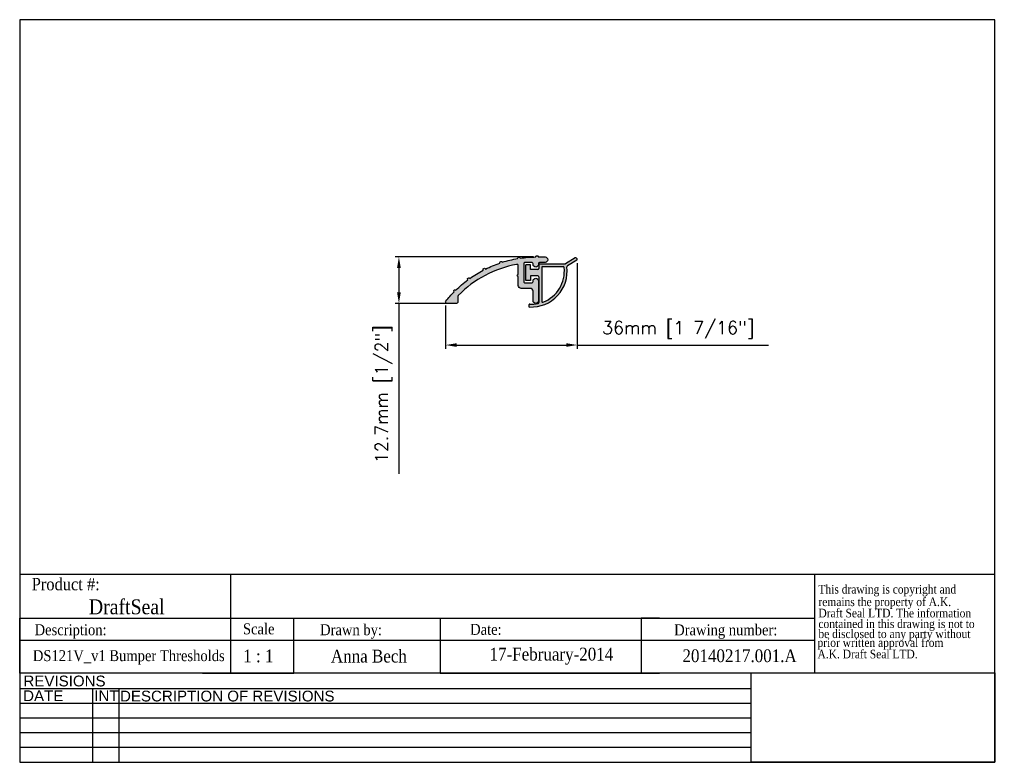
# Model space of a CAD drawing. Header units: millimetres. Extents: x 2362 to 2631, y 15 to 219.
import ezdxf
from ezdxf.enums import TextEntityAlignment as Align

# ---------------------------------------------------------------- set-up
doc = ezdxf.new("R2010")
doc.units = ezdxf.units.MM
doc.header["$MEASUREMENT"] = 0
doc.layers.add('AM_5', color=3, linetype='Continuous', lineweight=25)
doc.layers.add('BORDER', color=7, linetype='Continuous', lineweight=25)
doc.layers.add('DRAWING', color=7, linetype='Continuous')
doc.layers.add('FRAME', color=7, linetype='Continuous')
doc.styles.add('DS GROUP', font='arial.ttf')
doc.styles.get("Standard").update_dxf_attribs({"font": 'ROMANS.SHX'})
doc.styles.add('TAG', font='GARA.TTF')
doc.dimstyles.new('AM_ISO$0', dxfattribs={"dimtxt": 1.5, "dimasz": 1.5, "dimexe": 1, "dimexo": 1, "dimgap": 1.5, "dimtad": 1, "dimdec": 0, "dimdsep": 46, "dimtxsty": 'Standard', "dimcen": 0, "dimclrd": 256, "dimclre": 256, "dimclrt": 2, "dimadec": 0, "dimazin": 2, "dimtp": 0.1, "dimtm": 0.1, "dimtfac": 0.71, "dimtdec": 0, "dimtmove": 0, "dimatfit": 3, "dimfxl": 1, "dimlwd": -1, "dimlwe": -1, "dimarcsym": 1})
picture_1 = doc.add_image_def('image1.bmp', size_in_pixel=(901, 331))

# ---------------------------------------------------------------- blocks, each defined once
blk = doc.blocks.new('A$C08671A0E')
at = {"layer": 'FRAME', "style": 'TAG'}
for s, p in [('This drawing is copyright and', (14.8, -52.3)), ('remains the property of A.K.', (14.8, -101.5)), ('Draft Seal LTD. The information', (14.8, -145.7)), ('contained in this drawing is not to  ', (14.8, -187.4)), ('be disclosed to any party without ', (14.8, -226.7)), (' prior written approval from', (0, -261.2)), (' A.K. Draft Seal LTD.', (0, -306.1))]:
    blk.add_text(s, height=33.819, dxfattribs=at).set_placement(p)
blk = doc.blocks.new('*D466')
at = {"layer": 'AM_5', "linetype": 'ByBlock', "transparency": 16777216}
for p, q in [((2514.54, 151.85), (2514.54, 128.48)), ((2478.57, 140.26), (2478.57, 128.48)), ((2481.57, 129.48), (2511.54, 129.48)), ((2514.54, 129.48), (2566.87, 129.48))]:
    blk.add_line(p, q, dxfattribs=at)
at = {"layer": 'AM_5', "transparency": 16777216}
for points in [[(2481.57, 129.98), (2481.57, 128.98), (2478.57, 129.48)], [(2511.54, 129.98), (2511.54, 128.98), (2514.54, 129.48)]]:
    blk.add_solid(points, dxfattribs=at)
at = {"layer": 'Defpoints', "color": 0, "transparency": 16777216}
for p in [(2514.54, 152.85), (2478.57, 141.26), (2514.54, 129.48)]:
    blk.add_point(p, dxfattribs=at)
at = {"layer": 'AM_5', "color": 7, "transparency": 16777216, "insert": (2542.21, 133.64), "char_height": 3.5, "attachment_point": 5}
blk.add_mtext('36mm [1 7/16"]', dxfattribs=at)
blk = doc.blocks.new('*D465')
at = {"layer": 'AM_5', "linetype": 'ByBlock', "transparency": 16777216}
for p, q in [((2502.57, 153.58), (2464.79, 153.58)), ((2465.79, 150.58), (2465.79, 143.88)), ((2479.58, 140.88), (2464.79, 140.88)), ((2465.79, 140.88), (2465.79, 94.22))]:
    blk.add_line(p, q, dxfattribs=at)
at = {"layer": 'AM_5', "transparency": 16777216}
for points in [[(2465.29, 150.58), (2466.29, 150.58), (2465.79, 153.58)], [(2465.29, 143.88), (2466.29, 143.88), (2465.79, 140.88)]]:
    blk.add_solid(points, dxfattribs=at)
at = {"layer": 'Defpoints', "color": 0, "transparency": 16777216}
for p in [(2503.57, 153.58), (2465.79, 140.88), (2480.58, 140.88)]:
    blk.add_point(p, dxfattribs=at)
at = {"layer": 'AM_5', "color": 7, "transparency": 16777216, "insert": (2461.62, 116.05), "char_height": 3.5, "attachment_point": 5, "rotation": 90}
blk.add_mtext('12.7mm [1/2"]', dxfattribs=at)

msp = doc.modelspace()

# ---------------------------------------------------------------- hatches: boundary and pattern name
h = msp.add_hatch(color=7)
h.dxf.hatch_style = 1
h.paths.add_polyline_path([(2497.98, 151.56, -0.469849), (2498.43, 151.19), (2498.43, 148.74, 1), (2498.43, 148.24), (2498.43, 145.79, 0.414214), (2499.23, 144.99), (2501.67, 144.99, -0.414214), (2502.47, 144.19), (2502.47, 141.63, 1), (2503.97, 141.63), (2503.97, 147.02, 1), (2502.47, 147.02), (2502.47, 146.87, -0.414214), (2502.09, 146.49), (2500.31, 146.49, -0.414214), (2499.93, 146.87), (2499.93, 151.7, -0.414214), (2500.31, 152.08), (2502.09, 152.08, -0.414214), (2502.47, 151.7), (2502.47, 151.57, 1), (2503.97, 151.57), (2503.97, 151.7, -0.414214), (2504.35, 152.08), (2505.76, 152.08, 1), (2505.76, 153.58), (2503.92, 153.58, 1.00276), (2503.22, 153.58, 0.033771), (2498.95, 153.25, 1.005527), (2498.26, 153.14, 0.033771), (2494.1, 152.14, 1.005527), (2493.43, 151.92, 0.033771), (2489.47, 150.28, 1.005527), (2488.85, 149.96, 0.033771), (2485.2, 147.72, 1.005527), (2484.63, 147.31, 0.033771), (2481.37, 144.53, 1.005527), (2480.88, 144.04, 0.026611), (2478.65, 141.5, 0.626515), (2478.95, 140.88), (2481.55, 140.88, 0.414214), (2481.93, 141.26), (2481.93, 142.81, -0.197181), (2482.04, 143.08, -0.152648)])
h = msp.add_hatch(color=253)
h.paths.add_polyline_path([(2504.34, 151.7, 0.414214), (2504.09, 151.45), (2504.09, 150.43, -0.414214), (2503.83, 150.18), (2501.8, 150.18), (2501.8, 151.45), (2500.53, 151.45), (2500.53, 147.13), (2501.8, 147.13), (2501.8, 148.4), (2503.83, 148.4, -0.414214), (2504.09, 148.15), (2504.09, 141.08, -0.353548), (2503.89, 140.83, -0.064632), (2501.56, 140.64, 0.427959), (2501.29, 140.39), (2501.29, 140.13, 0.40096), (2501.54, 139.88, 0.463931), (2511.74, 150.89, -0.294404), (2511.86, 151.14), (2514.43, 152.7, 0.414214), (2514.51, 153.05), (2514.38, 153.26, 0.414214), (2514.03, 153.35), (2511.39, 151.74, -0.137555), (2511.25, 151.7)])
h.paths.add_polyline_path([(2510.74, 150.94, -0.381758), (2511, 150.71, -0.34283), (2505.19, 141.22, -0.524611), (2504.85, 141.45), (2504.85, 150.69, -0.414214), (2505.1, 150.94)], flags=16)

# ---------------------------------------------------------------- linework, layer by layer
for p, q in [((2501.8, 151.45), (2500.53, 151.45)), ((2500.53, 147.13), (2500.53, 151.45)), ((2501.8, 150.18), (2501.8, 151.45)), ((2504.09, 151.45), (2504.09, 150.43)), ((2504.34, 151.7), (2511.25, 151.7)), ((2505.1, 150.94), (2510.74, 150.94)), ((2514.03, 153.35), (2511.39, 151.74)), ((2514.43, 152.7), (2511.86, 151.14)), ((2514.38, 153.26), (2514.51, 153.05)), ((2503.83, 150.18), (2501.8, 150.18)), ((2503.83, 148.4), (2501.8, 148.4)), ((2501.8, 148.4), (2501.8, 147.13)), ((2504.09, 148.15), (2504.09, 141.08)), ((2504.85, 150.69), (2504.85, 141.45)), ((2501.8, 147.13), (2500.53, 147.13)), ((2501.29, 140.39), (2501.29, 140.13)), ((2362.06, 66.79), (2579.51, 66.79)), ((2419.68, 66.79), (2419.68, 54.73)), ((2579.51, 66.79), (2579.51, 39.73)), ((2362.06, 39.73), (2362.06, 54.73)), ((2362.06, 54.73), (2579.51, 54.73)), ((2362.06, 54.73), (2362.06, 49.73)), ((2362.06, 54.73), (2362.06, 48.73)), ((2362.06, 54.73), (2412.06, 54.73)), ((2419.68, 54.73), (2419.68, 39.73)), ((2437.06, 39.73), (2437.06, 54.73)), ((2437.06, 54.73), (2477.06, 54.73)), ((2477.06, 54.73), (2477.06, 39.73)), ((2537.06, 54.73), (2532.06, 54.73)), ((2532.06, 54.73), (2532.06, 39.73)), ((2362.06, 48.73), (2362.06, 50.23)), ((2362.06, 48.73), (2579.51, 48.73)), ((2362.06, 39.73), (2362.06, 42.73)), ((2412.06, 39.73), (2437.06, 39.73)), ((2477.06, 39.73), (2537.06, 39.73))]:
    msp.add_line(p, q)
for centre, radius, start, end in [((2501.98, 149.7), 9.83, 267.3952, 6.9473), ((2504.34, 151.45), 0.254, 90, 180), ((2505.1, 150.69), 0.254, 90, 180), ((2510.74, 150.69), 0.254, 6.4211, 90), ((2511.25, 151.96), 0.254, 270, 301.3287), ((2512, 150.92), 0.254, 121.3287, 186.9473), ((2514.16, 153.13), 0.254, 31.3287, 121.3287), ((2514.29, 152.91), 0.254, 301.3287, 31.3287), ((2503.83, 150.43), 0.254, 270, 0), ((2503.83, 148.15), 0.254, 360, 90), ((2501.98, 149.7), 9.07, 290.728, 6.4211), ((2501.55, 140.39), 0.254, 87.3242, 180), ((2501.55, 140.13), 0.254, 180, 267.3952), ((2501.98, 149.7), 9.07, 267.3242, 282.1161), ((2503.83, 141.08), 0.254, 282.1161, 0), ((2505.1, 141.45), 0.254, 180, 290.728)]:
    msp.add_arc(centre, radius, start, end)
at = {"layer": 'BORDER'}
for p, q in [((2362.06, 218.5), (2362.06, 15.3)), ((2628.76, 218.5), (2362.06, 218.5)), ((2628.76, 15.3), (2628.76, 218.5)), ((2579.51, 66.79), (2628.76, 66.79)), ((2628.76, 39.73), (2362.06, 39.73)), ((2562.14, 35.42), (2362.06, 35.42)), ((2381.93, 35.42), (2381.93, 15.3)), ((2389.14, 35.42), (2389.14, 15.3)), ((2562.14, 31.4), (2362.06, 31.4)), ((2562.14, 27.37), (2362.06, 27.37)), ((2562.14, 23.35), (2362.06, 23.35)), ((2562.14, 19.33), (2362.06, 19.33)), ((2362.06, 15.3), (2628.76, 15.3))]:
    msp.add_line(p, q, dxfattribs=at)
at = {"layer": 'DRAWING'}
msp.add_lwpolyline([(2481.55, 140.88), (2478.95, 140.88, -0.626515), (2478.65, 141.5, -0.026611), (2480.88, 144.04, -1.005527), (2481.37, 144.53, -0.033771), (2484.63, 147.31, -1.005527), (2485.2, 147.72, -0.033771), (2488.85, 149.96, -1.005527), (2489.47, 150.28, -0.033771), (2493.43, 151.92, -1.005527), (2494.1, 152.14, -0.033771), (2498.26, 153.14, -1.005527), (2498.95, 153.25, -0.033771), (2503.22, 153.58, -1.00276), (2503.92, 153.58), (2505.76, 153.58, -1), (2505.76, 152.08), (2504.35, 152.08, 0.414214), (2503.97, 151.7), (2503.97, 151.57, -1), (2502.47, 151.57), (2502.47, 151.7, 0.414214), (2502.09, 152.08), (2500.31, 152.08, 0.414214), (2499.93, 151.7), (2499.93, 146.87, 0.414214), (2500.31, 146.49), (2502.09, 146.49, 0.414214), (2502.47, 146.87), (2502.47, 147.02, -1), (2503.97, 147.02), (2503.97, 141.63, -1), (2502.47, 141.63), (2502.47, 144.19, 0.414214), (2501.67, 144.99), (2499.23, 144.99, -0.414214), (2498.43, 145.79), (2498.43, 148.24, -1), (2498.43, 148.74), (2498.43, 151.19, 0.469849), (2497.98, 151.56, 0.152648), (2482.04, 143.08, 0.197181), (2481.93, 142.81), (2481.93, 141.26, -0.414214)], format="xyb", close=True, dxfattribs=at)
at = {"layer": 'FRAME', "color": 1}
for q in [(2562.14, 39.74), (2562.14, 39.73)]:
    msp.add_line((2562.14, 15.3), q, dxfattribs=at)

# ---------------------------------------------------------------- block references
at = {"xscale": 0.06987750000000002, "yscale": 0.06987750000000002, "zscale": 0.06987750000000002}
msp.add_blockref('A$C08671A0E', (2579.51, 65.14), dxfattribs=at)

# ---------------------------------------------------------------- texts
at = {"layer": 'BORDER', "attachment_point": 2, "style": 'DS GROUP'}
for s, width, insert, char_height in [('REVISIONS', 20.3868, (2374.32, 39.03), 2.953), ('DATE', 20.3868, (2368.5, 34.99), 2.953), ('INT', 20.3868, (2385.79, 34.99), 2.953), ('DESCRIPTION OF REVISIONS', 103.8609, (2418.84, 34.91), 2.9531)]:
    msp.add_mtext_dynamic_manual_height_columns(s, width=width, gutter_width=7.5, heights=[0], dxfattribs=dict(at, insert=insert, char_height=char_height))
at = {"layer": 'FRAME', "style": 'TAG'}
for s, height, p in [('Product #:', 3.382, (2374.65, 64.13)), ('DraftSeal', 4.069, (2391.34, 57.98)), ('Description:', 3, (2375.98, 51.11)), ('Drawn by:', 3, (2452.69, 51.18)), ('Date:', 3, (2489.58, 51.66)), ('Drawing number:', 3, (2555.2, 51.15)), ('1 : 1', 3.5, (2427.35, 44.39)), ('Anna Bech', 3.5, (2457.58, 44.44)), ('17-February-2014', 3.5, (2507.5, 44.44)), ('20140217.001.A', 3.5, (2558.98, 44.45))]:
    msp.add_text(s, height=height, dxfattribs=at).set_placement(p, align=Align.MIDDLE)
msp.add_text('Scale', height=3, dxfattribs=at).set_placement((2423.13, 50.32))
msp.add_text('DS121V_v1 Bumper Thresholds ', height=3, dxfattribs=at).set_placement((2392.39, 42.99), align=Align.CENTER)

# ---------------------------------------------------------------- dimensions: what is measured, and where the dimension line sits
at = {"layer": 'AM_5'}
dim = msp.add_linear_dim(base=(2465.79, 140.88), p1=(2503.57, 153.58), p2=(2480.58, 140.88), angle=90, dimstyle='AM_ISO$0', override={"dimtxt": 3.5, "dimasz": 3, "dimdec": 1, "dimpost": '<>mm', "dimclrt": 7}, dxfattribs=at)
dim.commit()
dim.dimension.update_dxf_attribs({"geometry": '*D465', "text_midpoint": (2461.62, 116.05)})
dim = msp.add_linear_dim(base=(2514.54, 129.48), p1=(2478.57, 141.26), p2=(2514.54, 152.85), dimstyle='AM_ISO$0', override={"dimtxt": 3.5, "dimasz": 3, "dimdec": 1, "dimpost": '<>mm', "dimclrt": 7}, dxfattribs=at)
dim.commit()
dim.dimension.update_dxf_attribs({"geometry": '*D466', "text_midpoint": (2542.21, 133.64)})

# ---------------------------------------------------------------- pictures from other files: only their frames are drawn
image = msp.add_image(picture_1, insert=(2562.14, 15.3), size_in_units=(66.62, 24.47))
image.dxf.flags = 7

doc.saveas('drawing.dxf')
